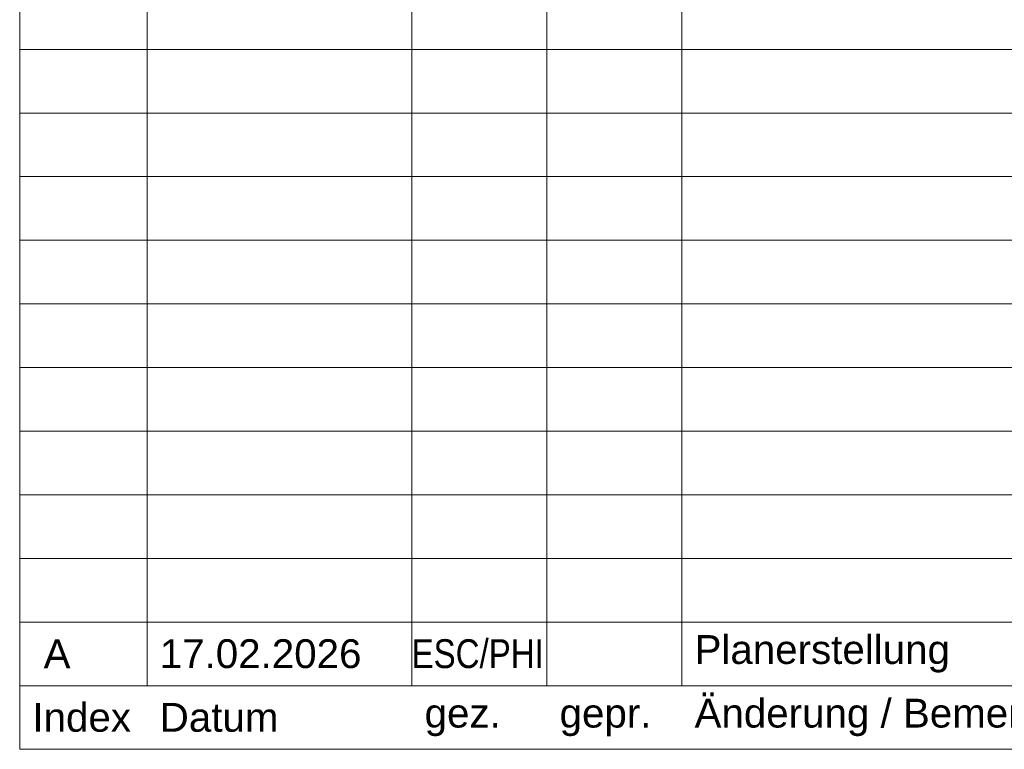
# Model space of a CAD drawing. Extents: x -620 to 300, y 62 to 1107.
# Tile 50 of 109: x 115 to 193, y 369 to 427. Entities that reach past the tile are written whole.
import ezdxf

# ---------------------------------------------------------------- set-up
doc = ezdxf.new("R2010")
doc.units = 0
doc.layers.add('iwb_Plankopf Linie', color=7, linetype='Continuous', lineweight=13)
doc.layers.add('iwb_Plankopf Text', color=7, linetype='Continuous', lineweight=18)
doc.styles.add('Arial Narrow', font='ARIALN.TTF')
doc.styles.add('Plankopf', font='arial.ttf')

msp = doc.modelspace()

# ---------------------------------------------------------------- linework, layer by layer
at = {"layer": 'iwb_Plankopf Linie', "ltscale": 0.13}
for p, q in [((115.353, 369.32), (115.353, 449.32)), ((125.353, 374.32), (125.353, 449.32)), ((146.153, 374.32), (146.153, 449.32)), ((156.753, 374.32), (156.753, 449.32)), ((167.353, 374.32), (167.353, 449.32)), ((295.353, 424.32), (115.353, 424.32)), ((295.353, 419.32), (115.353, 419.32)), ((295.353, 414.32), (115.353, 414.32)), ((295.353, 409.32), (115.353, 409.32)), ((295.353, 404.32), (115.353, 404.32)), ((295.353, 399.32), (115.353, 399.32)), ((295.353, 394.32), (115.353, 394.32)), ((295.353, 389.32), (115.353, 389.32)), ((295.353, 384.32), (115.353, 384.32)), ((295.353, 379.32), (115.353, 379.32)), ((295.353, 374.32), (115.353, 374.32)), ((295.353, 369.32), (115.353, 369.32))]:
    msp.add_line(p, q, dxfattribs=at)

# ---------------------------------------------------------------- texts
at = {"layer": 'iwb_Plankopf Text', "ltscale": 0.18, "attachment_point": 4, "line_spacing_factor": 0.970891}
for s, insert, char_height, width, style in [(' A', (116.353, 376.82), 2.2655, 7.99468, 'Plankopf'), ('17.02.2026', (126.353, 376.82), 2.2655, 19.99677, 'Plankopf'), ('ESC/PHI', (146.131, 376.82), 2.2655, 7.99468, 'Arial Narrow'), ('Planerstellung', (168.353, 376.82), 2.26549, 125.99172, 'Plankopf'), ('Änderung / Bemerkung', (168.353, 371.82), 2.26549, 126, 'Plankopf'), ('Index', (116.353, 371.82), 2.2655, 8, 'Plankopf'), ('Datum', (126.353, 371.82), 2.2655, 20, 'Plankopf'), ('gez.', (147.153, 371.82), 2.2655, 8, 'Plankopf'), ('gepr.', (157.753, 371.82), 2.2655, 8, 'Plankopf')]:
    msp.add_mtext(s, dxfattribs=dict(at, insert=insert, char_height=char_height, width=width, style=style))

doc.saveas('drawing.dxf')
